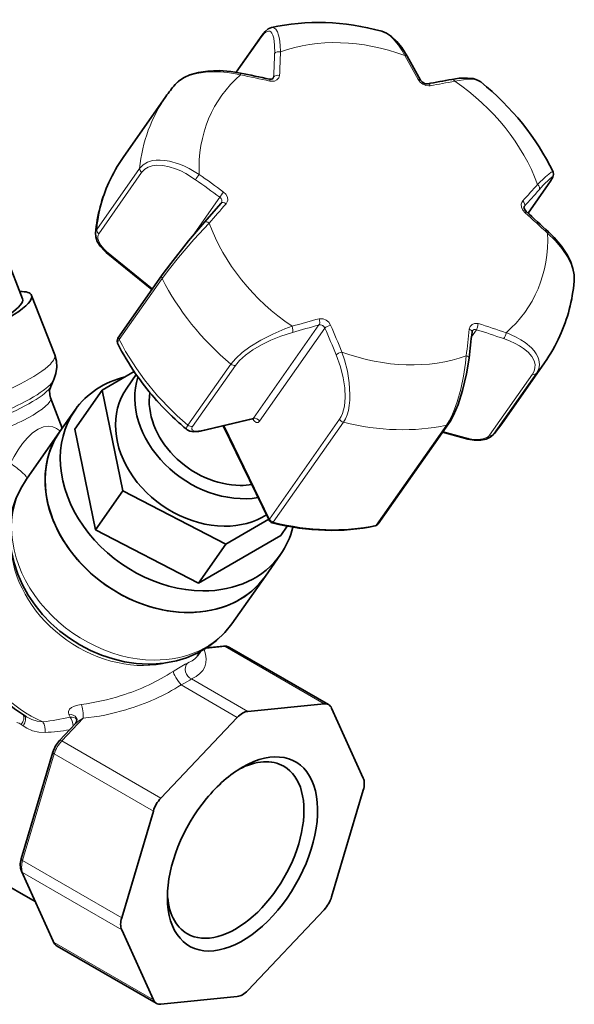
# Model space of a CAD drawing. Extents: x 1565 to 2352, y 54 to 822.
# Tile 11 of 11: x 2226 to 2341, y 581 to 785. Entities that reach past the tile are written whole.
import ezdxf

# ---------------------------------------------------------------- set-up
doc = ezdxf.new("R2010")
doc.units = 0

msp = doc.modelspace()

# ---------------------------------------------------------------- linework, layer by layer
at = {"color": 7, "lineweight": 35, "ltscale": 0.116694}
msp.add_line((2270.53, 773.99), (2275.9, 781.63), dxfattribs=at)
at = {"color": 7, "lineweight": 13, "ltscale": 0.11199}
msp.add_line((2270.63, 773.97), (2275.78, 781.3), dxfattribs=at)
at = {"color": 7, "lineweight": 13, "ltscale": 0.006404}
msp.add_line((2278.01, 772.57), (2278.31, 772.99), dxfattribs=at)
at = {"color": 7, "lineweight": 35, "ltscale": 0.193003}
for p, q in [((2247.13, 756.34), (2256.01, 768.98)), ((2255.24, 732.08), (2246.37, 719.45))]:
    msp.add_line(p, q, dxfattribs=at)
at = {"color": 7, "lineweight": 13, "ltscale": 0.193002}
for p, q in [((2241.69, 741.45), (2250.57, 754.08)), ((2255.23, 731.3), (2246.35, 718.67))]:
    msp.add_line(p, q, dxfattribs=at)
at = {"color": 7, "lineweight": 13, "ltscale": 0.193004}
for p, q in [((2242.09, 740.59), (2250.97, 753.22)), ((2260.56, 700.98), (2269.44, 713.61)), ((2261.51, 700.72), (2270.39, 713.35)), ((2323, 698.89), (2331.88, 711.52)), ((2323.85, 699.1), (2332.73, 711.73))]:
    msp.add_line(p, q, dxfattribs=at)
at = {"color": 7, "lineweight": 35, "ltscale": 0.090941}
msp.add_line((2335.15, 750.78), (2330.97, 744.82), dxfattribs=at)
at = {"color": 7, "lineweight": 13, "ltscale": 0.090059}
msp.add_line((2335.11, 750.72), (2330.97, 744.83), dxfattribs=at)
at = {"color": 7, "lineweight": 13, "ltscale": 0.122994}
msp.add_line((2261.52, 740.07), (2267.18, 748.12), dxfattribs=at)
at = {"color": 7, "lineweight": 35, "ltscale": 0.066071}
msp.add_line((2267.45, 746.92), (2263.97, 742.94), dxfattribs=at)
at = {"color": 7, "lineweight": 35, "ltscale": 0.000542}
msp.add_line((2267.48, 746.96), (2267.45, 746.92), dxfattribs=at)
at = {"color": 7, "lineweight": 13, "ltscale": 0.001079}
msp.add_line((2330.14, 746.17), (2330.19, 746.24), dxfattribs=at)
at = {"color": 7, "lineweight": 13, "ltscale": 0.00077}
msp.add_line((2330.19, 746.24), (2330.15, 746.19), dxfattribs=at)
at = {"color": 7, "lineweight": 35, "ltscale": 0.112913}
msp.add_line((2223.07, 735.52), (2226.33, 727.1), dxfattribs=at)
at = {"color": 7, "lineweight": 35, "ltscale": 0.152622}
msp.add_line((2243.61, 736.71), (2253.08, 729.01), dxfattribs=at)
at = {"color": 7, "lineweight": 13, "ltscale": 0.152856}
msp.add_line((2243.72, 736.9), (2253.2, 729.18), dxfattribs=at)
at = {"color": 7, "lineweight": 35, "ltscale": 0.165119}
msp.add_line((2232.98, 715.51), (2228.2, 727.83), dxfattribs=at)
at = {"color": 7, "lineweight": 13, "ltscale": 0.294548}
msp.add_line((2274.13, 702.42), (2287.68, 721.7), dxfattribs=at)
at = {"color": 7, "lineweight": 13, "ltscale": 0.294547}
msp.add_line((2275.38, 701.77), (2288.93, 721.05), dxfattribs=at)
at = {"color": 7, "lineweight": 13, "ltscale": 0.022983}
msp.add_line((2319.26, 719.22), (2320.32, 720.72), dxfattribs=at)
at = {"color": 7, "lineweight": 35, "ltscale": 0.193008}
msp.add_line((2325.51, 701.25), (2334.39, 713.88), dxfattribs=at)
at = {"color": 7, "lineweight": 35, "ltscale": 0.096024}
msp.add_line((2249.44, 712.05), (2242.79, 708.21), dxfattribs=at)
at = {"color": 7, "lineweight": 35, "ltscale": 0.042954}
msp.add_line((2249.87, 711.43), (2247.89, 708.62), dxfattribs=at)
at = {"color": 7, "lineweight": 35, "ltscale": 0.018069}
msp.add_line((2232.15, 708.97), (2232.76, 710.28), dxfattribs=at)
at = {"color": 7, "lineweight": 35, "ltscale": 0.122962}
for p, q in [((2237.13, 700.16), (2242.79, 708.21)), ((2241.4, 679.31), (2247.06, 687.36)), ((2262.73, 668.32), (2268.38, 676.37))]:
    msp.add_line(p, q, dxfattribs=at)
at = {"color": 7, "lineweight": 35, "ltscale": 0.265973}
for p, q in [((2242.79, 708.21), (2247.06, 687.36)), ((2237.13, 700.16), (2241.4, 679.31))]:
    msp.add_line(p, q, dxfattribs=at)
at = {"color": 7, "lineweight": 35, "ltscale": 0.084086}
msp.add_line((2234.56, 700.37), (2232.13, 706.64), dxfattribs=at)
at = {"color": 7, "lineweight": 35, "ltscale": 0.068379}
msp.add_line((2237.19, 704.12), (2234.04, 699.64), dxfattribs=at)
at = {"color": 7, "lineweight": 13, "ltscale": 0.011771}
msp.add_line((2257.93, 702.2), (2258.62, 701.56), dxfattribs=at)
at = {"color": 7, "lineweight": 35, "ltscale": 0.011718}
msp.add_line((2258.62, 701.56), (2257.93, 702.19), dxfattribs=at)
at = {"color": 7, "lineweight": 35, "ltscale": 0.138207}
msp.add_line((2273.95, 702.29), (2263.19, 699.76), dxfattribs=at)
at = {"color": 7, "lineweight": 13, "ltscale": 0.138205}
msp.add_line((2274.13, 702.42), (2263.37, 699.9), dxfattribs=at)
at = {"color": 7, "lineweight": 35, "ltscale": 0.271655}
msp.add_line((2267.88, 700.86), (2277.37, 681.31), dxfattribs=at)
at = {"color": 7, "lineweight": 13, "ltscale": 0.268836}
msp.add_line((2268.04, 700.9), (2277.43, 681.55), dxfattribs=at)
at = {"color": 7, "lineweight": 13, "ltscale": 0.315965}
for p, q in [((2277.43, 681.55), (2291.96, 702.23)), ((2278.22, 680.92), (2292.75, 701.6)), ((2299.54, 680.28), (2314.08, 700.96))]:
    msp.add_line(p, q, dxfattribs=at)
at = {"color": 7, "lineweight": 35, "ltscale": 0.315964}
msp.add_line((2299.96, 680.55), (2314.5, 701.23), dxfattribs=at)
at = {"color": 7, "lineweight": 35, "ltscale": 0.150512}
msp.add_line((2234.04, 699.64), (2227.12, 689.79), dxfattribs=at)
at = {"color": 7, "lineweight": 35, "ltscale": 0.067547}
msp.add_line((2318.51, 698.11), (2313.29, 699.51), dxfattribs=at)
at = {"color": 7, "lineweight": 13, "ltscale": 0.068575}
msp.add_line((2318.7, 698.25), (2313.4, 699.67), dxfattribs=at)
at = {"color": 7, "lineweight": 13, "ltscale": 0.001746}
msp.add_line((2323.76, 698.99), (2323.85, 699.1), dxfattribs=at)
at = {"color": 7, "lineweight": 35, "ltscale": 0.299948}
for p, q in [((2247.06, 687.36), (2268.38, 676.37)), ((2241.4, 679.31), (2262.73, 668.32))]:
    msp.add_line(p, q, dxfattribs=at)
at = {"color": 7, "lineweight": 35, "ltscale": 0.128375}
msp.add_line((2268.38, 676.37), (2277.28, 681.5), dxfattribs=at)
at = {"color": 7, "lineweight": 35, "ltscale": 0.029352}
msp.add_line((2279.79, 678.17), (2281.14, 680.09), dxfattribs=at)
at = {"color": 7, "lineweight": 35, "ltscale": 0.246285}
msp.add_line((2262.73, 668.32), (2279.79, 678.17), dxfattribs=at)
at = {"color": 7, "lineweight": 35, "ltscale": 0.06838}
msp.add_line((2279.73, 674.21), (2276.59, 669.74), dxfattribs=at)
at = {"color": 7, "lineweight": 35, "ltscale": 0.150518}
msp.add_line((2276.59, 669.74), (2269.66, 659.89), dxfattribs=at)
at = {"color": 7, "lineweight": 35, "ltscale": 0.013429}
msp.add_line((2263.19, 654.15), (2262.57, 653.27), dxfattribs=at)
at = {"color": 7, "lineweight": 13, "ltscale": 0.050355}
msp.add_line((2264.26, 654.78), (2268.27, 655.18), dxfattribs=at)
at = {"color": 7, "lineweight": 35, "ltscale": 0.042895}
msp.add_line((2264.49, 654.92), (2267.9, 655.26), dxfattribs=at)
at = {"color": 7, "lineweight": 13, "ltscale": 0.29598}
for p, q in [((2268.27, 655.18), (2288.78, 643.34)), ((2234.43, 635.64), (2254.94, 623.8)), ((2232.9, 632.99), (2253.41, 621.15)), ((2226.34, 610.92), (2246.85, 599.08)), ((2226.34, 608.42), (2246.85, 596.58)), ((2232.9, 593.92), (2253.41, 582.08))]:
    msp.add_line(p, q, dxfattribs=at)
at = {"color": 7, "lineweight": 35, "ltscale": 0.29598}
for p, q in [((2269.19, 655), (2289.69, 643.16)), ((2233.52, 593.22), (2254.02, 581.38))]:
    msp.add_line(p, q, dxfattribs=at)
at = {"color": 7, "lineweight": 13, "ltscale": 0.167995}
for p, q in [((2261.3, 648.49), (2272.94, 641.77)), ((2259.14, 647.24), (2270.78, 640.52))]:
    msp.add_line(p, q, dxfattribs=at)
at = {"color": 7, "lineweight": 35, "ltscale": 0.198909}
for p, q in [((2272.94, 641.77), (2288.78, 643.34)), ((2290.31, 642.45), (2296.87, 627.96)), ((2232.65, 594.2), (2226.09, 608.7)), ((2253.41, 582.08), (2246.85, 596.58)), ((2270.78, 582.77), (2254.94, 581.2))]:
    msp.add_line(p, q, dxfattribs=at)
at = {"color": 7, "lineweight": 13, "ltscale": 0.080892}
msp.add_line((2234.43, 635.64), (2238.88, 640.34), dxfattribs=at)
at = {"color": 7, "lineweight": 35, "ltscale": 0.287823}
for p, q in [((2254.94, 623.8), (2270.78, 640.52)), ((2226.04, 611.27), (2232.6, 633.34)), ((2296.87, 625.46), (2290.31, 603.38)), ((2246.85, 599.08), (2253.41, 621.15)), ((2288.78, 600.73), (2272.94, 584.02))]:
    msp.add_line(p, q, dxfattribs=at)
at = {"color": 7, "lineweight": 13, "ltscale": 0.005774}
msp.add_line((2226.43, 638.79), (2226.07, 639.07), dxfattribs=at)
at = {"color": 7, "lineweight": 35, "ltscale": 0.060713}
msp.add_line((2233.98, 635.73), (2237.32, 639.26), dxfattribs=at)
at = {"color": 7, "lineweight": 13, "ltscale": 0.287822}
msp.add_line((2226.34, 610.92), (2232.9, 632.99), dxfattribs=at)
at = {"color": 7, "lineweight": 35, "ltscale": 0.212006}
msp.add_line((2228.93, 602.41), (2214.24, 610.89), dxfattribs=at)
at = {"color": 7, "lineweight": 13, "ltscale": 0.198908}
msp.add_line((2232.9, 593.92), (2226.34, 608.42), dxfattribs=at)
at = {"color": 7, "lineweight": 13}
for points in [[(2275.78, 781.3), (2276.34, 781.98), (2276.66, 782.26), (2276.96, 782.44), (2277.23, 782.51), (2277.49, 782.49), (2277.73, 782.35), (2277.95, 782.1), (2278.17, 781.65), (2278.34, 781.04), (2278.51, 779.61), (2278.52, 777.85)], [(2277.84, 783.22), (2278.34, 783.19), (2278.76, 782.88), (2279.1, 782.33), (2279.34, 781.67), (2279.51, 780.87), (2279.67, 779.61), (2279.74, 778.2)], [(2300.68, 782.49), (2301.26, 782.27), (2301.83, 781.95), (2302.47, 781.48), (2303.08, 780.91), (2304.16, 779.6), (2304.84, 778.56), (2305.47, 777.43)], [(2271.48, 773.43), (2270.08, 773.72), (2268.67, 773.94), (2267.34, 774.06), (2266.01, 774.1), (2264.19, 774.01), (2262.44, 773.74), (2260.82, 773.29), (2259.68, 772.79), (2258.69, 772.16), (2257.9, 771.43)], [(2277.52, 772.16), (2278.04, 772.11), (2278.46, 772.16), (2279, 772.39), (2279.38, 772.81), (2279.48, 773.04), (2279.52, 773.32)], [(2310.74, 771.18), (2310.41, 771.15), (2309.84, 771.22), (2309.2, 771.49), (2308.63, 771.93), (2308.23, 772.47)], [(2315.79, 772.11), (2317.59, 772.44), (2319.21, 772.52), (2319.91, 772.46), (2320.52, 772.31), (2321.17, 771.98)], [(2250.57, 754.08), (2251.27, 754.83), (2252.18, 755.37), (2253.25, 755.71), (2254.02, 755.81), (2254.84, 755.83), (2255.78, 755.76), (2256.75, 755.59), (2258.6, 755.05), (2259.7, 754.61), (2260.79, 754.09), (2262.9, 752.86)], [(2250.97, 753.22), (2251.66, 753.93), (2252.36, 754.35), (2253.18, 754.62), (2254.1, 754.74), (2255.34, 754.7), (2256.65, 754.45), (2258.01, 754.02), (2259.06, 753.57), (2260.1, 753.04), (2262.14, 751.75)], [(2332.94, 750.77), (2334.6, 752.33), (2335.27, 752.91), (2335.78, 753.28), (2335.97, 753.38), (2336.08, 753.41), (2336.13, 753.41), (2336.16, 753.38)], [(2333.25, 749.63), (2334.13, 750.59), (2335.46, 751.93), (2335.86, 752.26), (2335.98, 752.32), (2336.01, 752.33), (2336.03, 752.32), (2336.04, 752.31), (2336.04, 752.29), (2336.03, 752.23), (2335.89, 751.92), (2335.11, 750.72)], [(2268.45, 746.76), (2268.69, 747.15), (2268.79, 747.52), (2268.74, 748.13), (2268.44, 748.73), (2267.95, 749.21)], [(2329.87, 747.37), (2329.66, 747.02), (2329.58, 746.67), (2329.64, 746.07), (2329.92, 745.45), (2330.37, 744.92)], [(2264.96, 742.77), (2261.81, 739.36), (2258.63, 735.66), (2256.75, 733.34), (2255.23, 731.3)], [(2243.72, 736.9), (2243.21, 737.36), (2242.47, 738.26), (2242.02, 739.16), (2241.92, 739.57), (2241.89, 739.96), (2241.95, 740.3), (2242.09, 740.59)], [(2340.53, 730.77), (2340.55, 731.56), (2340.46, 732.38), (2340.26, 733.24), (2339.97, 734.1), (2339.15, 735.8), (2337.99, 737.54), (2336.59, 739.18), (2335.01, 740.68)], [(2269.44, 713.61), (2270.46, 714.8), (2271.8, 716), (2273.36, 717.15), (2275.68, 718.58), (2278.13, 719.83), (2280.62, 720.89), (2282.12, 721.43)], [(2287.68, 721.7), (2287.79, 721.89), (2287.85, 722.14), (2287.82, 722.71), (2287.73, 723)], [(2287.68, 721.7), (2287.96, 721.73), (2288.26, 721.67), (2288.54, 721.52), (2288.78, 721.31), (2288.93, 721.05)], [(2290.1, 721.66), (2289.73, 722.25), (2289.17, 722.71), (2288.53, 722.97), (2287.76, 723), (2287.73, 723)], [(2318.8, 720.81), (2318.98, 721.38), (2319.37, 721.81), (2319.9, 722.04), (2320.63, 722.02), (2320.66, 722.02)], [(2320.32, 720.72), (2320.51, 721.24), (2320.66, 722.02)], [(2270.39, 713.35), (2271.27, 714.38), (2272.51, 715.46), (2274.03, 716.53), (2275.82, 717.58), (2277.73, 718.53), (2279.82, 719.38), (2282.23, 720.17)], [(2320.32, 720.72), (2320.07, 720.77), (2319.82, 720.74), (2319.49, 720.55), (2319.43, 720.48)], [(2332.73, 711.73), (2333.18, 712.6), (2333.35, 713.53), (2333.23, 714.49), (2333.01, 715.13), (2332.67, 715.75), (2332.21, 716.38), (2331.66, 716.99), (2330.36, 718.07), (2329.47, 718.65), (2328.5, 719.19), (2326.43, 720.11)], [(2246.35, 718.67), (2246.05, 718.17), (2245.99, 718.01), (2245.99, 717.96), (2246, 717.94)], [(2331.88, 711.52), (2332.21, 712.12), (2332.4, 712.82), (2332.41, 713.54), (2332.23, 714.26), (2331.74, 715.17), (2330.99, 716.05), (2330.02, 716.86), (2329.19, 717.4), (2328.28, 717.9), (2327.14, 718.42), (2325.92, 718.87)], [(2291.96, 702.23), (2292.29, 702.77), (2292.56, 703.4), (2292.79, 704.13), (2292.95, 704.93), (2293.11, 706.7), (2293.03, 708.72), (2292.71, 710.8), (2292.16, 713.02), (2291.27, 715.51)], [(2292.75, 701.6), (2293.17, 702.3), (2293.5, 703.11), (2293.77, 704.03), (2293.95, 705.02), (2294.07, 706.14), (2294.11, 707.31), (2293.97, 709.73), (2293.58, 712.15), (2292.97, 714.52), (2292.44, 716.11)], [(2314.08, 700.96), (2314.63, 701.85), (2315.17, 702.9), (2315.76, 704.29), (2316.3, 705.8), (2317.06, 708.43), (2317.64, 711.12), (2318.03, 713.77), (2318.17, 715.34)], [(2223.83, 693.08), (2224.59, 694.48), (2225.42, 695.85), (2226.33, 697.16), (2227.33, 698.36), (2228.42, 699.4), (2229.53, 700.15), (2230.64, 700.6), (2231.71, 700.74), (2232.59, 700.6), (2233.38, 700.27)], [(2260.42, 700.01), (2260.29, 700.26), (2260.35, 700.61), (2260.56, 700.98)], [(2263.37, 699.9), (2262.75, 699.78), (2262.21, 699.75), (2261.78, 699.8), (2261.48, 699.92), (2261.34, 700.13), (2261.34, 700.4), (2261.51, 700.72)], [(2318.7, 698.25), (2319.36, 698.11), (2320.55, 698.02), (2321.61, 698.13), (2322.45, 698.43), (2322.77, 698.65), (2323, 698.89)], [(2260.5, 651.76), (2259.99, 651.51), (2258.62, 650.73), (2257.5, 650.03)], [(2261.3, 648.49), (2260.94, 648.23), (2259.73, 647.54), (2259.14, 647.24)], [(2238.48, 643.19), (2237.75, 643.06), (2237.07, 642.85), (2236.47, 642.55), (2236.07, 642.2), (2235.84, 641.77), (2235.81, 641.47), (2235.89, 641.16)], [(2230.56, 639.57), (2229.37, 639.73), (2228.23, 640.1), (2227.15, 640.64)], [(2238.88, 640.34), (2237.95, 639.78), (2237.32, 639.26)], [(2231.02, 637.39), (2229.67, 637.43), (2228.4, 637.73), (2227.22, 638.27), (2226.43, 638.79)]]:
    msp.add_lwpolyline(points, dxfattribs=at)
at = {"color": 7, "lineweight": 35}
for points in [[(2277.84, 783.22), (2277.2, 782.95), (2276.57, 782.44), (2275.9, 781.63)], [(2305.96, 777.32), (2304.86, 779.07), (2303.82, 780.36), (2302.69, 781.41), (2301.67, 782.09), (2300.68, 782.49)], [(2257.9, 771.43), (2258.62, 772.12), (2259.75, 772.87), (2260.97, 773.42), (2262.77, 773.94), (2264.67, 774.23), (2267.05, 774.32), (2269.46, 774.14), (2271.42, 773.82)], [(2278.21, 772.69), (2278.12, 772.61), (2277.83, 772.53), (2277.45, 772.56)], [(2308.72, 772.36), (2309.09, 771.94), (2309.66, 771.62), (2310.08, 771.57), (2310.16, 771.58)], [(2321.17, 771.98), (2320.5, 772.38), (2319.58, 772.66), (2318.43, 772.79), (2316.74, 772.73), (2315.21, 772.51)], [(2336.16, 753.38), (2336.27, 752.83), (2336.1, 752.27), (2335.63, 751.48), (2335.15, 750.78)], [(2330.59, 745.17), (2330.21, 745.66), (2330.12, 746.04), (2330.14, 746.16), (2330.15, 746.19)], [(2255.24, 732.08), (2256.99, 734.43), (2260.71, 739.09), (2263.97, 742.94)], [(2241.43, 740.73), (2241.47, 739.93), (2241.78, 738.98), (2242.38, 737.99), (2243.27, 737.01), (2243.61, 736.71)], [(2340.53, 730.77), (2340.52, 732.05), (2340.27, 733.38), (2339.73, 734.9), (2338.97, 736.38), (2337.89, 737.99), (2336.36, 739.81), (2335.22, 740.94)], [(2246, 717.94), (2245.9, 718.44), (2246.06, 718.97), (2246.37, 719.45)], [(2232.98, 715.51), (2233.33, 714.24), (2233.41, 712.95), (2233.25, 711.69), (2232.82, 710.4), (2232.76, 710.28)], [(2318.75, 714.83), (2318.24, 711.57), (2317.42, 708.16), (2316.48, 705.25), (2315.53, 703.02), (2314.82, 701.71), (2314.5, 701.23)], [(2232.15, 708.97), (2231.93, 708.22), (2231.95, 707.26), (2232.13, 706.64)], [(2260.42, 700.01), (2260.99, 699.7), (2261.77, 699.59), (2262.8, 699.68), (2263.19, 699.76)], [(2323.76, 698.99), (2323.16, 698.47), (2322.32, 698.1), (2321.21, 697.88), (2319.84, 697.87), (2318.51, 698.11)], [(2252.31, 651.55), (2249.88, 651.69), (2247.46, 652.04), (2245.06, 652.62), (2242.7, 653.4), (2240.41, 654.37), (2238.2, 655.54), (2236.08, 656.88), (2234.08, 658.38), (2232.21, 660.04), (2230.48, 661.84), (2228.91, 663.77), (2227.52, 665.81), (2226.32, 667.95), (2225.33, 670.18), (2224.56, 672.47), (2224.02, 674.82), (2223.73, 677.19), (2223.7, 679.58), (2223.91, 681.73), (2224.35, 683.84), (2224.97, 685.75), (2225.94, 687.87), (2227.12, 689.79)], [(2227.15, 640.64), (2224.65, 642.29), (2222.37, 644.16), (2220.31, 646.23), (2218.49, 648.48), (2216.93, 650.88), (2215.73, 653.24), (2214.83, 655.62), (2214.24, 657.89), (2213.91, 660.18), (2213.84, 662.45), (2214.05, 664.69), (2214.39, 666.35), (2215.01, 668.26), (2215.94, 670.26), (2216.84, 671.68)], [(2269.66, 659.89), (2268.21, 658.07), (2266.48, 656.41), (2264.56, 654.97), (2262.48, 653.79), (2260.27, 652.85), (2258.18, 652.23), (2255.56, 651.74), (2253.13, 651.56), (2252.31, 651.55)], [(2237.45, 640.44), (2237.56, 640.02), (2237.46, 639.48), (2237.32, 639.26)], [(2226.04, 611.27), (2225.85, 610.21), (2225.9, 609.31), (2226.09, 608.7)]]:
    msp.add_lwpolyline(points, dxfattribs=at)
for centre, radius, start, end in [((1922.71, 560.96), 440.11, 28.7084, 29.4473), ((2169.95, 275.32), 508.72, 77.8008, 78.495), ((2397.2, 316.42), 463.4, 100.1918, 100.8266), ((2283.72, 749.5), 33.88, 139.6562, 144.8947), ((2272.88, 738.26), 31.46, 144.9097, 155.7041), ((2004.01, 383.13), 487.57, 47.2109, 47.9477), ((1547.63, 805.93), 776.49, 353.26226, 353.66755), ((2319.86, 720.24), 0.491, 151.6182, 176.7375), ((2306.59, 733.42), 33.98, 324.9074, 335.6987), ((2292.55, 741.19), 52.04, 206.5449, 214.638), ((2296.38, 743.91), 56.74, 214.709, 227.3332), ((2298.12, 745.63), 59.18, 228.1361, 230.4364), ((2274.06, 701.89), 0.412, 67.2054, 105.0103), ((2299.87, 719.28), 31.35, 319.6648, 324.8944), ((2278.27, 681.75), 1, 205.8934, 255.8298), ((2299.14, 681.13), 1, 282.2163, 324.8503), ((2268.14, 653.15), 2.13, 60.5815, 96.5163), ((2238.41, 631.58), 6.07, 136.8571, 163.1429), ((2234.6, 595.05), 2.13, 203.4838, 239.4185)]:
    msp.add_arc(centre, radius, start, end, dxfattribs=at)
at = {"color": 7, "lineweight": 13}
for centre, radius, start, end in [((2277.78, 772.99), 0.522, 324.7772, 359.6192), ((2326.49, 748.49), 5.28, 317.327, 320.9041), ((2242.92, 740.6), 1.5, 145.4637, 175.1629), ((2231.25, 696.53), 4.31, 48.2348, 60.3136), ((2232.36, 690.69), 47.89, 277.343, 287.517), ((2233.75, 689.27), 49.2, 275.9924, 286.4858), ((2220.13, 715.9), 77.04, 277.7771, 282.0188), ((2257.99, 651.06), 24.22, 204.117, 205.721), ((2224.85, 637.53), 1.96, 51.6745, 82.1451), ((2225.63, 710.01), 72.82, 274.2425, 278.2413)]:
    msp.add_arc(centre, radius, start, end, dxfattribs=at)
at = {"color": 7, "lineweight": 35}
for centre, major_axis, ratio, start_param, end_param in [((2295.63, 740.08), (38.46, -30.43), 0.833414, 2.044024, 2.550212), ((2295.35, 741.99), (39.43, -27.09), 0.82552, 0.96625, 1.480778), ((2286.12, 729.09), (39.13, -27.05), 0.811631, 3.28857, 3.564547), ((2295.62, 740.81), (39.14, -26.4), 0.847529, 0.14355, 0.433001), ((2213.28, 722.04), (14.92, 5.79), 0.211325, 3.141634, 6.283226), ((2213.28, 722.04), (14.92, 5.79), 0.211325, 0.000041, 0.505377), ((2213.28, 722.04), (13.05, 5.06), 0.211325, 4.844303, 6.283178), ((2258.46, 689.16), (-21.27, 14.95), 0.788675, 5.681621, 6.283226), ((2268.11, 702.89), (-16.22, 11.4), 0.788675, 0.239649, 2.463326), ((2264.12, 697.21), (16.22, -11.4), 0.788675, 3.141633, 5.432306), ((2268.11, 702.89), (-13.61, 9.57), 0.788675, 0.383492, 2.290713), ((2258.46, 689.16), (-21.27, 14.95), 0.788675, 0.000041, 2.290713), ((2255.32, 684.69), (-21.27, 14.95), 0.788675, 0.000041, 3.141633), ((2255.32, 684.69), (-21.27, 14.95), 0.788675, 0.000041, 2.290713), ((2268.11, 702.89), (-13.61, 9.57), 0.788675, 2.290713, 2.45072), ((2264.12, 697.21), (16.22, -11.4), 0.788675, 5.432306, 5.972789), ((2280.61, 720.9), (39.15, -27.83), 0.792814, 5.168036, 5.655896), ((2258.46, 689.16), (-21.27, 14.95), 0.788675, 3.141633, 3.444066), ((2258.46, 689.16), (-21.27, 14.95), 0.788675, 2.290713, 3.141633), ((2255.32, 684.69), (-21.27, 14.95), 0.788675, 2.290713, 3.141633), ((2271.86, 638.13), (2, 3.46), 0.57735, 0.392699, 1.178097), ((2287.69, 639.7), (2, 3.46), 0.57735, 6.283185, 6.675884), ((2287.69, 639.7), (2, 3.46), 0.57735, 5.890486, 6.283185), ((2271.86, 612.27), (11, 19.05), 0.57735, 2.355962, 7.068785), ((2270.44, 613.08), (10, 17.32), 0.57735, 6.283167, 7.019051), ((2270.44, 613.08), (10, 17.32), 0.57735, 3.141574, 6.283167), ((2271.86, 612.27), (11, 19.05), 0.57735, 0.7856, 1.285398), ((2294.25, 625.2), (2, 3.46), 0.57735, 5.105088, 5.890486), ((2256.02, 621.41), (2, 3.46), 0.57735, 1.178097, 1.963495), ((2271.86, 612.27), (11, 19.05), 0.57735, 1.285398, 2.355962), ((2270.44, 613.08), (10, 17.32), 0.57735, 2.40575, 3.141574), ((2287.69, 603.13), (2, 3.46), 0.57735, 4.31969, 5.105088), ((2249.46, 599.34), (2, 3.46), 0.57735, 1.963495, 2.748894), ((2271.86, 586.41), (2, 3.46), 0.57735, 3.534292, 4.31969), ((2256.02, 584.84), (2, 3.46), 0.57735, 2.748894, 3.141593), ((2256.02, 584.84), (2, 3.46), 0.57735, 3.141593, 3.534292)]:
    msp.add_ellipse(centre, major_axis=major_axis, ratio=ratio, start_param=start_param, end_param=end_param, dxfattribs=at)
at = {"color": 7, "lineweight": 13}
for centre, major_axis, ratio, start_param, end_param in [((2276.72, 781.05), (0.818, -0.575), 0.788675, 3.141591, 3.576112), ((2298.95, 746.77), (31.56, -22.18), 0.788675, 1.895506, 2.638723), ((2279.45, 777.6), (-0.999, 0.039), 0.636627, 4.446303, 5.940924), ((2172.47, 602.84), (77.42, 288.94), 0.258819, 5.410996, 5.43199), ((2171.61, 603.07), (77.16, 287.97), 0.258819, 5.410996, 5.43199), ((2305.09, 776.83), (-0.871, -0.492), 0.433608, 3.14159, 4.044016), ((2212.98, 601.63), (68.24, -291.24), 0.502983, 2.075352, 2.096346), ((2298.95, 746.77), (31.56, -22.18), 0.788675, 2.942704, 3.68592), ((2271.22, 772.84), (-0.199, -0.98), 0.175445, 2.249181, 3.141596), ((2195.3, 616.02), (298.15, -24.14), 0.557678, 1.336827, 1.357821), ((2277.24, 771.58), (0.211, 0.977), 0.192441, 5.393002, 6.283189), ((2279.24, 772.74), (0.999, -0.048), 0.621237, 1.310367, 2.804988), ((2307.85, 771.88), (-0.877, -0.48), 0.417817, 3.14159, 4.049507), ((2184.44, 616.34), (269.1, 130.63), 0.353553, 0.898955, 0.919949), ((2315.38, 771.53), (0.177, -0.984), 0.582231, 2.096858, 3.141592), ((2298.95, 746.77), (31.56, -22.18), 0.788675, 0.848309, 1.591525), ((2310.35, 770.59), (0.188, -0.982), 0.56673, 2.09049, 3.141592), ((2295.2, 741.43), (39.19, -27.55), 0.788675, 3.141591, 3.559025), ((2286.32, 728.8), (39.19, -27.55), 0.788675, 3.141591, 3.559025), ((2251.5, 753.82), (0.818, -0.575), 0.788675, 3.559026, 4.623309), ((2262.67, 752.34), (-0.58, -0.815), 0.136368, 4.122181, 5.616802), ((2181.31, 583.08), (-223.06, 197.8), 0.612372, 4.864755, 4.885749), ((2181.79, 583.62), (-223.81, 198.46), 0.612372, 4.864755, 4.885749), ((2211.45, 582.74), (-188.79, -232.03), 0.054695, 3.948048, 3.969042), ((2212.17, 582.16), (-188.16, -231.26), 0.054695, 3.948048, 3.969042), ((2332.48, 750.26), (0.742, -0.671), 0.691028, 0.075741, 1.570362), ((2334.34, 751.35), (-0.818, 0.575), 0.788675, 3.052513, 3.141568), ((2267.7, 748.71), (-0.59, -0.807), 0.119992, 4.123857, 5.618478), ((2266.59, 747.44), (1, -0.21), 0.841379, 5.935862, 7.417625), ((2176.09, 611.52), (188.79, 232.03), 0.054695, 0.993703, 1.014697), ((2268.2, 746.26), (-0.753, 0.658), 0.544773, 4.853833, 6.283187), ((2329.42, 746.87), (0.743, -0.669), 0.675743, 0.074267, 1.568888), ((2205.74, 610.63), (223.81, -198.46), 0.612372, 1.535915, 1.556909), ((2242.62, 741.18), (0.818, -0.575), 0.788675, 3.559025, 4.623309), ((2264.73, 742.28), (0.754, -0.657), 0.527084, 1.711378, 3.141594), ((2298.95, 746.77), (31.56, -22.18), 0.788675, 3.989901, 4.733118), ((2298.95, 746.77), (31.56, -22.18), 0.788675, 6.084296, 6.827513), ((2334.54, 740.2), (0.679, 0.734), 0.027571, 5.447917, 6.283192), ((2244.24, 737.49), (0.631, 0.776), 0.054695, 2.481373, 3.141565), ((2256.06, 731.51), (-0.818, 0.575), 0.788675, 6.283161, 7.258389), ((2295.2, 741.43), (39.19, -27.55), 0.788675, 4.116796, 4.606223), ((2203.09, 577.92), (-269.1, -130.63), 0.353553, 4.227242, 4.24879), ((2281.82, 721.01), (0.273, -0.962), 0.418289, 0.399808, 1.894429), ((2203.47, 577.14), (-268.2, -130.19), 0.353553, 4.227796, 4.24879), ((2288.09, 720.85), (0.818, -0.575), 0.788675, 0.958118, 2.528914), ((2289.77, 721.25), (0.919, 0.394), 0.286848, 1.094201, 2.588822), ((2174.56, 592.63), (-68.24, 291.24), 0.502983, 5.029697, 5.050691), ((2192.24, 578.24), (-298.15, 24.14), 0.557678, 4.291172, 4.31272), ((2247.18, 718.88), (-0.818, 0.575), 0.788675, 0.000002, 0.975205), ((2173.78, 592.44), (-68.01, 290.27), 0.502983, 5.029697, 5.050691), ((2215.07, 591.42), (-77.42, -288.94), 0.258819, 2.082155, 2.103149), ((2318.38, 720.4), (0.994, -0.11), 0.490267, 0.000223, 1.193117), ((2320.25, 719.9), (0.818, -0.575), 0.788675, 2.005315, 3.134648), ((2192.18, 577.48), (-297.16, 24.06), 0.557678, 4.291172, 4.312166), ((2325.99, 719.7), (0.32, 0.947), 0.339387, 3.776206, 5.270827), ((2286.32, 728.8), (39.19, -27.55), 0.788675, 4.116796, 4.606223), ((2218.06, 709.72), (-14.92, -5.79), 0.211325, 2.702711, 3.141633), ((2292.11, 715.71), (0.923, 0.384), 0.269669, 1.097386, 2.592007), ((2298.95, 746.77), (31.56, -22.18), 0.788675, 5.037099, 5.780315), ((2317.76, 714.95), (0.993, -0.117), 0.472688, 0.000007, 1.196524), ((2218.06, 709.72), (14.92, 5.79), 0.211325, 3.141634, 5.844303), ((2269.98, 714.19), (0.818, -0.575), 0.788675, 4.606224, 5.670507), ((2295.2, 741.43), (39.19, -27.55), 0.788675, 6.211191, 6.283195), ((2285.5, 727.64), (38.59, -27.13), 0.788675, 4.273664, 4.543448), ((2331.94, 712.35), (0.818, -0.575), 0.788675, 5.146908, 6.211191), ((2219.56, 705.86), (13.28, 5.15), 0.211325, 3.359528, 5.844303), ((2219.94, 704.88), (12.28, 4.76), 0.211325, 3.359525, 6.065253), ((2219.56, 705.86), (-13.28, -5.15), 0.211325, 2.702711, 2.923659), ((2220.94, 702.3), (11.19, 4.34), 0.211325, 3.141614, 6.283221), ((2258.61, 702.93), (0.679, 0.734), 0.103373, 3.100877, 3.141592), ((2261.1, 701.56), (0.818, -0.575), 0.788675, 4.606223, 5.670507), ((2273.72, 703.26), (-0.228, 0.974), 0.502983, 3.141613, 3.563022), ((2274.57, 703.46), (-0.46, 1.95), 0.502983, 2.094396, 3.563022), ((2274.54, 701.58), (0.818, -0.575), 0.788675, 0.958118, 2.528914), ((2292.81, 702.43), (0.818, -0.575), 0.788675, 4.09971, 5.163993), ((2295.2, 741.43), (39.19, -27.55), 0.788675, 5.163994, 5.65342), ((2313.68, 701.81), (0.818, -0.575), 0.788675, 5.653422, 6.283187), ((2286.32, 728.8), (39.19, -27.55), 0.788675, 6.211191, 6.283184), ((2262.96, 700.74), (-0.228, 0.974), 0.502983, 3.141589, 3.563022), ((2323.06, 699.72), (0.818, -0.575), 0.788675, 5.146908, 6.211191), ((2318.77, 699.08), (-0.259, -0.966), 0.258819, 0.000004, 0.61548), ((2223.94, 692.22), (3.26, -2.32), 0.162461, 0.006191, 1.718103), ((2248.39, 674.84), (21.27, -14.95), 0.788675, 3.141608, 5.432306), ((2278.27, 681.75), (-0.9, -0.437), 0.353553, 5.715465, 6.283185), ((2278.27, 681.75), (0.818, -0.575), 0.788675, 4.09971, 5.163994), ((2278.27, 681.75), (-0.245, -0.97), 0.268309, 0.000003, 0.611663), ((2280.66, 720.75), (-39.19, 27.55), 0.788675, 2.022401, 2.511828), ((2299.15, 681.13), (0.818, -0.575), 0.788675, 5.65342, 6.283237), ((2299.15, 681.13), (0.211, -0.978), 0.496869, 6.283182, 6.713596), ((2246.39, 671.99), (-19.63, 13.8), 0.788675, 0.592374, 2.546997), ((2236.47, 657.88), (19.63, -13.8), 0.788675, 3.141611, 4.951838), ((2248.39, 674.84), (-21.27, 14.95), 0.788675, 2.290713, 3.141633), ((2238.91, 660.31), (25.21, -9.14), 0.367341, 5.921483, 6.603614), ((2268, 654.27), (0.099, -0.995), 0.754344, 2.645534, 3.141599), ((2267.19, 651.53), (2, 3.46), 0.57735, 0, 0.392699), ((2239.48, 662.13), (23.45, -8.15), 0.3335, 5.925614, 6.18818), ((2239.48, 662.11), (28.9, 7.2), 0.619049, 4.811243, 5.223131), ((2258.6, 648.44), (1.08, -1.68), 0.124254, 3.40827, 5.419509), ((2261.84, 650.31), (0.82, -1.82), 0.89311, 3.504076, 5.515315), ((2240.02, 660.92), (30.81, 6.81), 0.638913, 4.82185, 5.233657), ((2238.34, 641.54), (0.21, -1.99), 0.264669, 0.898253, 2.524739), ((2225.08, 639.66), (-1.24, -1.57), 0.574421, 1.64258, 2.925988), ((2225.44, 639.38), (-1.22, -1.59), 0.574829, 1.637249, 3.01933), ((2235.67, 639.53), (1.78, 0.91), 0.765301, 0.000003, 1.082689), ((2236.01, 638.9), (-1.75, -0.97), 0.770984, 3.365634, 4.222915), ((2236.01, 638.9), (0.36, -1.97), 0.378937, 1.405667, 2.488844), ((2230.06, 638.04), (0.2, -1.99), 0.475936, 1.187585, 2.395036), ((2235.52, 633.25), (2, 3.46), 0.57735, 1.178097, 1.963495), ((2234.71, 635.04), (0.726, -0.688), 0.31246, 2.22406, 3.14161), ((2233.56, 633.06), (0.959, -0.285), 0.31246, 3.141586, 4.059125), ((2227, 610.98), (0.959, -0.285), 0.31246, 3.141586, 4.059125), ((2228.96, 611.18), (2, 3.46), 0.57735, 1.963495, 2.748894), ((2227, 609.11), (0.911, 0.412), 0.754344, 3.141586, 3.637652), ((2233.56, 594.61), (0.911, 0.412), 0.754344, 3.141593, 3.637652), ((2235.52, 596.68), (2, 3.46), 0.57735, 2.748894, 3.141593)]:
    msp.add_ellipse(centre, major_axis=major_axis, ratio=ratio, start_param=start_param, end_param=end_param, dxfattribs=at)

doc.saveas('drawing.dxf')
